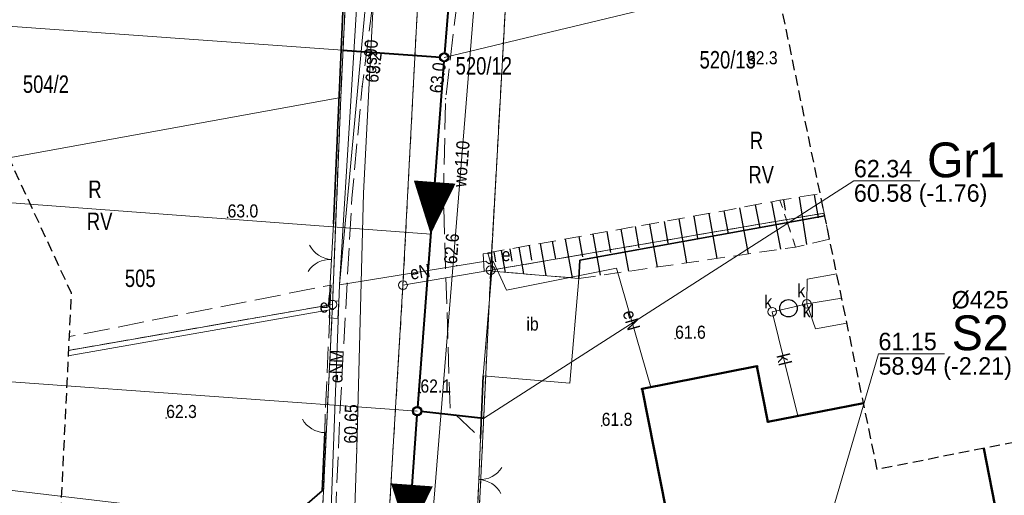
# Model space of a CAD drawing. Header units: metres. Extents: x 6473643 to 6474152, y 5887143 to 5887462.
# Tile 9 of 35: x 6473678 to 6473735, y 5887320 to 5887347. Entities that reach past the tile are written whole.
import ezdxf
from ezdxf.enums import TextEntityAlignment as Align

# ---------------------------------------------------------------- set-up
doc = ezdxf.new("R2010")
doc.units = ezdxf.units.M
doc.header["$MEASUREMENT"] = 0
for name, pattern in [('0.5_0.5', [1, 0.5, -0.5]), ('1.0_0.5', [1.5, 1, -0.5]), ('1.5_0.5', [2, 1.5, -0.5]), ('2', [0.9, 0.6, -0.3]), ('219-500', [0]), ('otob_500', [0]), ('otof_500', [0])]:
    doc.linetypes.add(name, pattern=pattern)
doc.layers.get('0').update_dxf_attribs({"color": 2, "linetype": 'CONTINUOUS', "lineweight": 5})
for name, color, linetype in [('000 Inne (niezydentyfikowane)', 7, 'CONTINUOUS'), ('202-punkt graniczny', 7, 'CONTINUOUS'), ('203-punkt graniczny', 7, 'CONTINUOUS'), ('209-oznaczenie konturu klasyfikacyjnego', 7, 'CONTINUOUS'), ('210-oznaczenie konturu użytku gruntowego', 7, 'CONTINUOUS'), ('211-numer działki ewidencyjnej', 7, 'CONTINUOUS'), ('217-kontur klasyfikacyjny', 7, 'CONTINUOUS'), ('218-kontur użytku gruntowego', 7, 'CONTINUOUS'), ('219-działka ewidencyjna', 7, 'CONTINUOUS'), ('312-budynek ewidencyjny', 7, 'CONTINUOUS'), ('brama', 7, 'CONTINUOUS'), ('furtka', 7, 'CONTINUOUS'), ('inna budowla', 7, 'CONTINUOUS'), ('inna budowla-Atr17', 7, 'CONTINUOUS'), ('jezdnia', 7, 'CONTINUOUS'), ('obszar utwardzony', 7, 'CONTINUOUS'), ('ogrodzenie trwałe', 7, 'CONTINUOUS'), ('osadnik  szambo', 7, 'CONTINUOUS'), ('osadnik  szambo-Atr17', 7, 'CONTINUOUS'), ('pikieta naturalna', 7, 'CONTINUOUS'), ('pikieta naturalna-Atr2', 7, 'CONTINUOUS'), ('przewód elektroenergetyczny podziemny', 7, 'CONTINUOUS'), ('przewód elektroenergetyczny podziemny-Atr1', 7, 'CONTINUOUS'), ('przewód gazowy', 7, 'CONTINUOUS'), ('przewód gazowy-Atr1', 7, 'CONTINUOUS'), ('przewód kanalizacyjny', 7, 'CONTINUOUS'), ('przewód kanalizacyjny-Atr1', 7, 'CONTINUOUS'), ('przewód wodociągowy', 7, 'CONTINUOUS'), ('przewód wodociągowy-Atr1', 7, 'CONTINUOUS'), ('Punkt budynku', 7, 'CONTINUOUS'), ('rzedna', 7, 'CONTINUOUS'), ('rzedna-Atr2', 7, 'CONTINUOUS'), ('SJ_5_Węzły_1', 7, 'CONTINUOUS'), ('skarpa nieumocniona', 7, 'CONTINUOUS'), ('studnia kanalizacyjna', 7, 'CONTINUOUS'), ('studnia kanalizacyjna-Atr17', 7, 'CONTINUOUS'), ('szafa elektroenergetyczna lub kontener', 7, 'CONTINUOUS'), ('szafa elektroenergetyczna lub kontener-Atr17', 7, 'CONTINUOUS'), ('Zakres', 7, 'CONTINUOUS')]:
    doc.layers.add(name, color=color, linetype=linetype)
for name, color, linetype, lineweight in [('SJ_19_Opis_Pz_1', 7, 'CONTINUOUS', 20), ('SJ_26_Teksty', 7, 'CONTINUOUS', 20), ('SJ_28_Linie_odn', 7, 'CONTINUOUS', 20), ('SJ_8_KS_GRAWITA_1', 34, 'CONTINUOUS', 40), ('SJ_8_KS_PRZYŁĄCZA', 40, 'CONTINUOUS', 40)]:
    doc.layers.add(name, color=color, linetype=linetype, lineweight=lineweight)
doc.styles.add('OPISOWY', font='GOTHIC.TTF')
doc.styles.get("Standard").update_dxf_attribs({"font": 'Working1250', "width": 0.75})
doc.linetypes.add('902-500', pattern='A,3.75,0,[1,ksztalty.shx,S=0.5,R=0,X=0,Y=0],3.75', length=7.5)

# ---------------------------------------------------------------- blocks, each defined once
blk = doc.blocks.new('PUNKTBUD')
at = {"color": 0}
blk.add_circle((0, 0), 0.045, dxfattribs=at)
blk = doc.blocks.new('202')
at = {"color": 0, "linetype": 'Continuous', "lineweight": 0}
blk.add_circle((0, 0), 0.25, dxfattribs=at)
blk = doc.blocks.new('203')
at = {"linetype": 'Continuous', "lineweight": 0}
h = blk.add_hatch(color=0, dxfattribs=at)
edge = h.paths.add_edge_path()
edge.add_arc((0, 0), 0.045, 0, 360)
blk = doc.blocks.new('SUKM')
at = {"color": 0, "linetype": 'Continuous'}
blk.add_circle((0, 0), 0.5, dxfattribs=at)
blk = doc.blocks.new('US15')
at = {"color": 0, "linetype": 'Continuous', "lineweight": 13}
blk.add_circle((0, 0), 0.25, dxfattribs=at)
blk = doc.blocks.new('PW01')
at = {"linetype": 'Continuous', "lineweight": 13}
h = blk.add_hatch(color=0, dxfattribs=at)
edge = h.paths.add_edge_path()
edge.add_arc((0, 0), 0.045, 0, 360)
blk = doc.blocks.new('OK02')
at = {"color": 0, "linetype": 'Continuous', "lineweight": 0}
for centre, start, end in [((-1.5, 0), 0, 60), ((1.5, 0), 120, 180)]:
    blk.add_arc(centre, 1.5, start, end, dxfattribs=at)
blk = doc.blocks.new('US18')
at = {"color": 0, "linetype": 'Continuous', "lineweight": 13}
for p, q in [((-0.5, -0.25), (-0.5, 0.25)), ((-0.5, 0.25), (0.5, 0.25)), ((0.5, -0.25), (0.5, 0.25)), ((-0.5, -0.25), (0.5, -0.25))]:
    blk.add_line(p, q, dxfattribs=at)
blk = doc.blocks.new('OK04')
at = {"color": 0, "linetype": 'Continuous', "lineweight": 0}
blk.add_arc((1.5, 0.001), 1.5, 120, 180, dxfattribs=at)

msp = doc.modelspace()

# ---------------------------------------------------------------- linework, layer by layer
at = {"layer": '000 Inne (niezydentyfikowane)', "color": 7, "linetype": 'Continuous', "lineweight": 25}
for p, q in [((6473724, 5887337.4), (6473724.22, 5887336.08)), ((6473722.23, 5887337.12), (6473722.33, 5887336.52)), ((6473723.13, 5887337.26), (6473723.56, 5887334.55))]:
    msp.add_line(p, q, dxfattribs=at)
at = {"layer": '000 Inne (niezydentyfikowane)', "color": 7, "linetype": 'Continuous', "lineweight": 25, "flags": 128}
for points in [[(6473720.61, 5887336.82), (6473720.87, 5887335.48)], [(6473721.54, 5887337), (6473722.06, 5887334.27)], [(6473717.95, 5887336.33), (6473718.41, 5887333.75)], [(6473718.82, 5887336.48), (6473719.06, 5887335.18)], [(6473719.71, 5887336.65), (6473720.21, 5887334.01)], [(6473714.55, 5887335.72), (6473714.99, 5887333.25)], [(6473715.39, 5887335.87), (6473715.61, 5887334.62)], [(6473716.23, 5887336.02), (6473716.68, 5887333.5)], [(6473717.09, 5887336.17), (6473717.31, 5887334.9)], [(6473711.3, 5887335.14), (6473711.72, 5887332.78)], [(6473712.1, 5887335.29), (6473712.31, 5887334.09)], [(6473712.9, 5887335.43), (6473713.34, 5887333.01)], [(6473713.72, 5887335.58), (6473713.94, 5887334.35)], [(6473708.27, 5887334.6), (6473708.6, 5887332.76)], [(6473708.97, 5887334.73), (6473709.15, 5887333.71)], [(6473709.72, 5887334.86), (6473710.12, 5887332.63)], [(6473710.5, 5887335), (6473710.71, 5887333.83)], [(6473705.62, 5887334.13), (6473705.72, 5887333.56)], [(6473706.05, 5887334.21), (6473706.28, 5887332.95)], [(6473706.53, 5887334.29), (6473706.65, 5887333.6)], [(6473707.06, 5887334.39), (6473707.33, 5887332.86)], [(6473707.64, 5887334.49), (6473707.79, 5887333.65)]]:
    msp.add_lwpolyline(points, dxfattribs=at)
at = {"layer": '217-kontur klasyfikacyjny', "color": 3, "linetype": '1.5_0.5', "lineweight": 18, "flags": 128}
for points in [[(6473706.54, 5887352.74), (6473705.44, 5887333.07)], [(6473696.84, 5887342.98), (6473697.23, 5887351.09)], [(6473696.37, 5887331.11), (6473696.84, 5887342.98)], [(6473705.44, 5887333.07), (6473724.57, 5887336.347)], [(6473681.221, 5887328.469), (6473696.37, 5887331.11)]]:
    msp.add_lwpolyline(points, dxfattribs=at)
at = {"layer": '218-kontur użytku gruntowego', "color": 3, "linetype": '0.5_0.5', "lineweight": 18, "flags": 128}
for points in [[(6473706.54, 5887352.74), (6473705.44, 5887333.07)], [(6473705.44, 5887333.07), (6473706.54, 5887352.74)], [(6473701.43, 5887351.82), (6473700.41, 5887332.21)], [(6473700.41, 5887332.21), (6473701.43, 5887351.82)], [(6473696.84, 5887342.98), (6473697.23, 5887351.09)], [(6473697.23, 5887351.09), (6473696.84, 5887342.98)], [(6473696.37, 5887331.11), (6473696.84, 5887342.98)], [(6473696.84, 5887342.98), (6473696.37, 5887331.11)], [(6473724.57, 5887336.347), (6473705.44, 5887333.07)], [(6473705.44, 5887333.07), (6473724.57, 5887336.347)], [(6473705.44, 5887333.07), (6473704.33, 5887309.65)], [(6473704.33, 5887309.65), (6473705.44, 5887333.07)], [(6473700.41, 5887332.21), (6473698.5, 5887300.58)], [(6473698.5, 5887300.58), (6473700.41, 5887332.21)], [(6473681.221, 5887328.469), (6473696.37, 5887331.11)], [(6473696.37, 5887331.11), (6473681.221, 5887328.469)], [(6473695.31, 5887309.26), (6473696.37, 5887331.11)], [(6473696.37, 5887331.11), (6473695.31, 5887309.26)]]:
    msp.add_lwpolyline(points, dxfattribs=at)
at = {"layer": '219-działka ewidencyjna', "color": 7, "linetype": '219-500', "lineweight": 18, "flags": 128}
for points in [[(6473706.54, 5887352.74), (6473705.44, 5887333.07)], [(6473701.43, 5887351.82), (6473700.41, 5887332.21)], [(6473696.84, 5887342.98), (6473697.23, 5887351.09)], [(6473677.798, 5887339.52), (6473696.84, 5887342.98)], [(6473696.37, 5887331.11), (6473696.84, 5887342.98)], [(6473705.44, 5887333.07), (6473724.57, 5887336.347)], [(6473700.41, 5887332.21), (6473705.44, 5887333.07)], [(6473705.44, 5887333.07), (6473704.33, 5887309.65)], [(6473700.41, 5887332.21), (6473698.5, 5887300.58)], [(6473696.37, 5887331.11), (6473681.221, 5887328.469)], [(6473695.31, 5887309.26), (6473696.37, 5887331.11)]]:
    msp.add_lwpolyline(points, dxfattribs=at)
at = {"layer": '312-budynek ewidencyjny', "color": 7, "linetype": 'Continuous', "lineweight": 50, "flags": 128}
for points in [[(6473714.13, 5887326.26), (6473720.71, 5887327.56)], [(6473720.71, 5887327.56), (6473721.34, 5887324.37)], [(6473715.51, 5887319.3), (6473714.13, 5887326.26)], [(6473721.34, 5887324.37), (6473726.823, 5887325.45)], [(6473733.72, 5887322.848), (6473734.51, 5887318.83)]]:
    msp.add_lwpolyline(points, dxfattribs=at)
at = {"layer": 'brama', "color": 7, "linetype": 'otob_500', "lineweight": 18, "flags": 128}
for points in [[(6473696.2, 5887331.64), (6473696.42, 5887335.73)], [(6473704.86, 5887323.42), (6473704.66, 5887318.69)]]:
    msp.add_lwpolyline(points, dxfattribs=at)
at = {"layer": 'furtka', "color": 7, "linetype": 'otof_500', "lineweight": 18, "flags": 128}
msp.add_lwpolyline([(6473695.93, 5887323.75), (6473695.95, 5887324.82)], dxfattribs=at)
at = {"layer": 'inna budowla', "color": 7, "linetype": 'Continuous', "lineweight": 18, "flags": 128}
msp.add_lwpolyline([(6473705.51, 5887333.02), (6473710.49, 5887332.6), (6473709.98, 5887326.59), (6473705, 5887327.01)], close=True, dxfattribs=at)
msp.add_lwpolyline([(6473705.51, 5887333.02), (6473710.49, 5887332.6), (6473709.98, 5887326.59), (6473705, 5887327.01)], close=True, dxfattribs=at)
at = {"layer": 'jezdnia', "color": 7, "linetype": '1.5_0.5', "lineweight": 18, "flags": 128}
for points in [[(6473701.75, 5887307.93), (6473702.65, 5887318.66), (6473704.66, 5887318.69), (6473704.86, 5887323.42), (6473703.11, 5887325.07), (6473702.73, 5887337.25), (6473702.85, 5887342.91), (6473704.94, 5887360.45), (6473706.27, 5887371.52), (6473709.65, 5887390.23), (6473710.15, 5887398.15), (6473710.829, 5887402.409)], [(6473705.628, 5887401.814), (6473705.19, 5887398.78), (6473703.53, 5887388.52), (6473702.04, 5887375.75), (6473700.3, 5887360.92), (6473698.07, 5887343.62), (6473697.48, 5887337.2), (6473696.79, 5887324.84), (6473696.5, 5887318.02), (6473693.41, 5887315.22), (6473689.01, 5887313.7), (6473689.85, 5887308.34), (6473692.91, 5887308.83), (6473695.27, 5887308.38), (6473696.27, 5887308.7), (6473696.77, 5887308.02), (6473696.58, 5887306.42), (6473701.75, 5887307.93)]]:
    msp.add_lwpolyline(points, dxfattribs=at)
at = {"layer": 'obszar utwardzony', "color": 7, "linetype": '1.5_0.5', "lineweight": 18, "flags": 128}
msp.add_lwpolyline([(6473680.153, 5887306.693), (6473689.85, 5887308.34), (6473689.01, 5887313.7), (6473688.77, 5887314.35), (6473695.78, 5887320.41), (6473695.93, 5887323.75), (6473695.95, 5887324.82), (6473696.29, 5887332.22), (6473681.259, 5887329.259)], dxfattribs=at)
at = {"layer": 'ogrodzenie trwałe', "color": 7, "linetype": '902-500', "lineweight": 35, "flags": 128}
for points in [[(6473697.09, 5887350.97), (6473696.42, 5887335.73)], [(6473724.603, 5887336.187), (6473710.55, 5887333.65)], [(6473710.49, 5887332.6), (6473710.55, 5887333.65)], [(6473696.2, 5887331.64), (6473696.16, 5887331.11)], [(6473704.86, 5887323.42), (6473705, 5887327.01)], [(6473695.93, 5887323.75), (6473695.78, 5887320.41), (6473688.77, 5887314.35), (6473689.01, 5887313.7)]]:
    msp.add_lwpolyline(points, dxfattribs=at)
at = {"layer": 'przewód elektroenergetyczny podziemny', "color": 1, "linetype": 'Continuous', "lineweight": 18, "flags": 128}
for points in [[(6473696.77, 5887332.23), (6473698.1, 5887353.98), (6473700.44, 5887373.06), (6473702.32, 5887385.33), (6473703.5, 5887395.46), (6473703.74, 5887397.57), (6473704.416, 5887401.675)], [(6473692.37, 5887232.09), (6473693.81, 5887257.87), (6473695.18, 5887289.67), (6473696.77, 5887332.23), (6473699.89, 5887365.8), (6473701.01, 5887374.05)], [(6473705.34, 5887333.44), (6473705.16, 5887333.59), (6473696.77, 5887332.23)], [(6473705.34, 5887333.44), (6473705.58, 5887333.6), (6473706.35, 5887331.92), (6473712.66, 5887333.19), (6473714.62, 5887326.36)], [(6473696.45, 5887330.82), (6473696.32, 5887330.82), (6473681.205, 5887328.153)]]:
    msp.add_lwpolyline(points, dxfattribs=at)
at = {"layer": 'przewód gazowy', "color": 40, "linetype": 'Continuous', "lineweight": 18, "flags": 128}
msp.add_lwpolyline([(6473698.16, 5887306.12), (6473698.15, 5887308.87), (6473697.33, 5887309.99), (6473697.76, 5887322.83), (6473698.15, 5887337.49), (6473698.93, 5887352.76), (6473700.28, 5887363.03), (6473701.17, 5887371.18), (6473703.87, 5887390), (6473704.56, 5887394.49)], dxfattribs=at)
at = {"layer": 'przewód kanalizacyjny', "color": 34, "linetype": 'Continuous', "lineweight": 18, "flags": 128}
for points in [[(6473723.57, 5887331.14), (6473723.59, 5887332.55), (6473725.292, 5887332.858)], [(6473722.52, 5887330.89), (6473723.57, 5887331.14), (6473725.578, 5887331.471)], [(6473722.52, 5887330.89), (6473721.59, 5887330.69), (6473723.06, 5887324.71)], [(6473723.57, 5887331.14), (6473724.08, 5887329.71), (6473725.877, 5887330.025)]]:
    msp.add_lwpolyline(points, dxfattribs=at)
at = {"layer": 'przewód wodociągowy', "color": 5, "linetype": 'Continuous', "lineweight": 18, "flags": 128}
msp.add_lwpolyline([(6473705.55, 5887361.32), (6473701.01, 5887305.36), (6473696.96, 5887305.48), (6473696.94, 5887305.01), (6473696.62, 5887295.69), (6473696.81, 5887292.04), (6473696.76, 5887291.91)], dxfattribs=at)
at = {"layer": 'SJ_26_Teksty'}
for p, q in [((6473702.001, 5887335.138), (6473673.48, 5887337.264)), ((6473700.704, 5887317.759), (6473664.567, 5887322.023))]:
    msp.add_line(p, q, dxfattribs=at)
at = {"layer": 'SJ_28_Linie_odn'}
for points in [[(6473702.775, 5887345.288), (6473727.084, 5887351.124), (6473730.864, 5887351.124)], [(6473696.95, 5887345.697), (6473673.211, 5887347.399), (6473669.431, 5887347.399)], [(6473705.024, 5887324.561), (6473726.272, 5887338.202), (6473730.052, 5887338.202)], [(6473719.683, 5887300.925), (6473727.682, 5887328.28), (6473731.462, 5887328.28)], [(6473701.226, 5887324.988), (6473677.936, 5887326.657), (6473674.156, 5887326.657)]]:
    msp.add_lwpolyline(points, dxfattribs=at)
at = {"layer": 'SJ_5_Węzły_1'}
for centre, radius in [((6473702.775, 5887345.288), 0.266), ((6473702.775, 5887345.288), 0.212), ((6473701.226, 5887324.988), 0.266), ((6473701.226, 5887324.988), 0.212)]:
    msp.add_circle(centre, radius, dxfattribs=at)
at = {"layer": 'SJ_8_KS_GRAWITA_1'}
for p, q in [((6473704.298, 5887364.403), (6473702.792, 5887345.5)), ((6473702.759, 5887345.076), (6473701.242, 5887325.2)), ((6473701.211, 5887324.776), (6473700.197, 5887310.743))]:
    msp.add_line(p, q, dxfattribs=at)
for points in [[(6473702.001, 5887335.138, 0, 2.4, 0), (6473702.229, 5887338.129, 0, 2.4, 0)], [(6473700.704, 5887317.759, 0, 2.4, 0), (6473700.92, 5887320.752, 0, 2.4, 0)]]:
    msp.add_lwpolyline(points, format="xyseb", dxfattribs=at)
at = {"layer": 'SJ_8_KS_PRZYŁĄCZA'}
for p, q in [((6473696.95, 5887345.697), (6473702.563, 5887345.303)), ((6473705.024, 5887324.561), (6473701.437, 5887324.964))]:
    msp.add_line(p, q, dxfattribs=at)
at = {"layer": 'skarpa nieumocniona', "color": 7, "linetype": '1.0_0.5', "lineweight": 18, "flags": 128}
for points in [[(6473724.88, 5887334.86), (6473722.93, 5887334.4), (6473722.03, 5887337.09), (6473724.34, 5887337.46)], [(6473724.88, 5887334.86), (6473722.93, 5887334.4), (6473722.03, 5887337.09), (6473724.34, 5887337.46)], [(6473705.27, 5887334.07), (6473705.58, 5887333.01), (6473710.49, 5887332.6), (6473722.93, 5887334.4), (6473722.03, 5887337.09), (6473719.14, 5887336.54)], [(6473705.27, 5887334.07), (6473705.58, 5887333.01), (6473710.49, 5887332.6), (6473722.93, 5887334.4), (6473722.03, 5887337.09), (6473719.14, 5887336.54)]]:
    msp.add_lwpolyline(points, close=True, dxfattribs=at)
at = {"layer": 'Zakres', "color": 5, "linetype": '2', "lineweight": 25, "flags": 128}
for points in [[(6473676.81, 5887213.41), (6473667.74, 5887202.78), (6473659.01, 5887210.45), (6473646.22, 5887197.22), (6473711.04, 5887142.9), (6473724.09, 5887158.77), (6473713.27, 5887167.89), (6473715.19, 5887174.47), (6473715.74, 5887184.78), (6473715.02, 5887190.22), (6473713.69, 5887194.31), (6473713.69, 5887194.33), (6473711.51, 5887200.99), (6473711.05, 5887203.97), (6473710.6, 5887215.32), (6473712.4, 5887257.5), (6473712.5, 5887259.36), (6473715.25, 5887262.64), (6473716.97, 5887268.72), (6473717.54, 5887277.85), (6473718.7, 5887278.96), (6473734.03, 5887282.03), (6473761.49, 5887287.53), (6473786, 5887292.44), (6473816.32, 5887298.52), (6473820.72, 5887299.06), (6473856.75, 5887303.47), (6473865.02, 5887304.48), (6473879.04, 5887305.39), (6473905.86, 5887307.1), (6473929.16, 5887308.6), (6473952.76, 5887310.13), (6474012.11, 5887313.94), (6474012.19, 5887313.95), (6474034, 5887315.47), (6474034.15, 5887315.48), (6474067.2, 5887318.1), (6474070.83, 5887312.27), (6474109.78, 5887315.84), (6474119.74, 5887323.71), (6474125.77, 5887325.76), (6474130.41, 5887330.13), (6474132.82, 5887336.03), (6474132.55, 5887342.4), (6474129.75, 5887353.12), (6474127.58, 5887357.86), (6474123.91, 5887361.57), (6474119.19, 5887363.8), (6474113.99, 5887364.28), (6474112.58, 5887364.16), (6474098.55, 5887363.03), (6474089.61, 5887362.31), (6474048.91, 5887359.22), (6474048.87, 5887359.21), (6474015.96, 5887356.62), (6474003.54, 5887355.64), (6473983.11, 5887354.1), (6473951.21, 5887351.69), (6473913.79, 5887348.86), (6473912.21, 5887362.74), (6473912.21, 5887362.79), (6473909.47, 5887386.25), (6473908.51, 5887394.39), (6473921.49, 5887396.5), (6473947.61, 5887400.73), (6473971.66, 5887401.95), (6473989.34, 5887403.75), (6473994.99, 5887406.17), (6473999.9, 5887409.71), (6474003.01, 5887414.9), (6474003.81, 5887420.89), (6474002.18, 5887426.72), (6473998.38, 5887431.43), (6473993.03, 5887434.25), (6473960.42, 5887443.72), (6473954.98, 5887444.27), (6473941.62, 5887443.14), (6473941.16, 5887443.09), (6473938.74, 5887442.81), (6473932.71, 5887440.75), (6473928.97, 5887437.22), (6473827.76, 5887420.81), (6473827.74, 5887420.8), (6473818.01, 5887419.22), (6473821.59, 5887430.98), (6473827.8, 5887454.06), (6473804.74, 5887461.63), (6473793.55, 5887426.22), (6473796.12, 5887415.68), (6473722.82, 5887403.78), (6473688.63, 5887399.87), (6473687.59, 5887392.13), (6473687.54, 5887391.78), (6473687.03, 5887387.21), (6473674.53, 5887374.58), (6473675.94, 5887343.54), (6473681.38, 5887331.77), (6473680.33, 5887310.02), (6473679.31, 5887290.85), (6473677.82, 5887267.61), (6473677.79, 5887266.94), (6473677.55, 5887254.53), (6473677.46, 5887250.52), (6473677.46, 5887250.48), (6473677.12, 5887232.81), (6473677.12, 5887232.77), (6473676.91, 5887220.36), (6473676.91, 5887220.34), (6473676.81, 5887213.91)], [(6473727.61, 5887321.64), (6473721.48, 5887351.3), (6473723.03, 5887362.61), (6473724.52, 5887364.55), (6473735.35, 5887366.3), (6473764.96, 5887371.1), (6473794.08, 5887375.83), (6473823.72, 5887380.63), (6473853.3, 5887385.43), (6473869.98, 5887388.14), (6473870.76, 5887381.43), (6473870.76, 5887381.41), (6473873.46, 5887358.42), (6473874.87, 5887345.92), (6473862.08, 5887344.95), (6473861.22, 5887344.86), (6473829.79, 5887340.64), (6473810.72, 5887338.08), (6473809.82, 5887337.93), (6473800.99, 5887336.19), (6473800.97, 5887336.18), (6473772.01, 5887330.44), (6473742.58, 5887324.6)]]:
    msp.add_lwpolyline(points, close=True, dxfattribs=at)

# ---------------------------------------------------------------- block references
at = {"layer": '202-punkt graniczny', "color": 7, "linetype": 'Continuous', "lineweight": 18}
for p in [(6473705.44, 5887333.07), (6473700.41, 5887332.21), (6473696.37, 5887331.11)]:
    msp.add_blockref('202', p, dxfattribs=at)
at = {"layer": '203-punkt graniczny', "color": 7, "linetype": 'Continuous', "lineweight": 18}
msp.add_blockref('203', (6473696.84, 5887342.98), dxfattribs=at)
at = {"layer": 'brama', "color": 7, "linetype": 'Continuous', "lineweight": 18}
for p, rotation in [((6473696.31, 5887333.685), 86.921), ((6473704.76, 5887321.055), 267.579)]:
    msp.add_blockref('OK02', p, dxfattribs=dict(at, rotation=rotation))
at = {"layer": 'furtka', "color": 7, "linetype": 'Continuous', "lineweight": 18, "rotation": 88.92900000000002}
msp.add_blockref('OK04', (6473695.93, 5887323.75), dxfattribs=at)
at = {"layer": 'osadnik  szambo', "color": 34, "linetype": 'Continuous', "lineweight": 18}
msp.add_blockref('SUKM', (6473722.52, 5887330.89), dxfattribs=at)
at = {"layer": 'pikieta naturalna', "color": 7, "linetype": 'Continuous', "lineweight": 13}
for p in [(6473720.14, 5887344.89), (6473698.07, 5887343.62), (6473698.07, 5887343.62), (6473702.85, 5887342.91), (6473702.85, 5887342.91), (6473690.35, 5887336.1), (6473703.49, 5887333.33), (6473716.02, 5887329.14), (6473701.41, 5887326.05), (6473686.83, 5887324.59), (6473711.81, 5887324.14)]:
    msp.add_blockref('PW01', p, dxfattribs=at)
at = {"layer": 'Punkt budynku', "color": 5, "linetype": 'Continuous', "lineweight": 18}
for p in [(6473720.71, 5887327.56), (6473714.13, 5887326.26), (6473721.34, 5887324.37)]:
    msp.add_blockref('PUNKTBUD', p, dxfattribs=at)
at = {"layer": 'rzedna', "color": 7, "linetype": 'Continuous', "lineweight": 18}
msp.add_blockref('PW01', (6473697.76, 5887322.83), dxfattribs=at)
at = {"layer": 'studnia kanalizacyjna', "color": 34, "linetype": 'Continuous', "lineweight": 18}
for p in [(6473723.57, 5887331.14), (6473721.59, 5887330.69)]:
    msp.add_blockref('US15', p, dxfattribs=at)
at = {"layer": 'szafa elektroenergetyczna lub kontener', "color": 1, "linetype": 'Continuous', "lineweight": 18}
for p, rotation in [((6473705.29, 5887333.53), 273.503), ((6473696.45, 5887330.82), 86.542)]:
    msp.add_blockref('US18', p, dxfattribs=dict(at, rotation=rotation))

# ---------------------------------------------------------------- texts
at = {"layer": '209-oznaczenie konturu klasyfikacyjnego', "color": 3, "linetype": 'Continuous', "lineweight": 18, "width": 0.79}
for p in [(6473720.22, 5887338.06), (6473682.28, 5887335.38)]:
    msp.add_text('RV', height=1, dxfattribs=at).set_placement(p)
at = {"layer": '210-oznaczenie konturu użytku gruntowego', "color": 3, "linetype": 'Continuous', "lineweight": 18, "width": 0.79}
for p in [(6473720.31, 5887340.02), (6473682.36, 5887337.22)]:
    msp.add_text('R', height=1, dxfattribs=at).set_placement(p)
at = {"layer": '211-numer działki ewidencyjnej', "color": 7, "linetype": 'Continuous', "lineweight": 18, "width": 0.79}
for s, p in [('520/12', (6473703.43, 5887344.3)), ('520/13', (6473717.42, 5887344.65)), ('504/2', (6473678.61, 5887343.25)), ('505', (6473684.46, 5887332.11))]:
    msp.add_text(s, height=1, dxfattribs=at).set_placement(p)
at = {"layer": 'inna budowla-Atr17', "color": 7, "width": 0.9}
msp.add_text('ib', height=0.75, dxfattribs=at).set_placement((6473707.49, 5887329.61))
msp.add_text('ib', height=0.75, dxfattribs=at).set_placement((6473707.49, 5887329.61))
at = {"layer": 'osadnik  szambo-Atr17', "color": 34, "width": 0.9}
msp.add_text('kl', height=0.75, dxfattribs=at).set_placement((6473723.34, 5887330.36))
at = {"layer": 'pikieta naturalna-Atr2', "color": 7, "width": 0.9}
for s, rotation, p in [('63.2', 82.655, (6473698.98, 5887343.8)), ('63.2', 82.655, (6473698.98, 5887343.8)), ('63.0', 83.205, (6473702.67, 5887343.2)), ('63.0', 83.205, (6473702.67, 5887343.2)), ('62.6', 85.634, (6473703.5, 5887333.4))]:
    msp.add_text(s, height=0.75, rotation=rotation, dxfattribs=at).set_placement(p)
for s, p in [('62.3', (6473720.14, 5887344.89)), ('63.0', (6473690.35, 5887336.1)), ('61.6', (6473716.02, 5887329.14)), ('62.1', (6473701.41, 5887326.05)), ('62.3', (6473686.83, 5887324.59)), ('61.8', (6473711.81, 5887324.14))]:
    msp.add_text(s, height=0.75, dxfattribs=at).set_placement(p)
at = {"layer": 'przewód elektroenergetyczny podziemny-Atr1', "color": 1, "width": 0.9}
for s, rotation, p in [('eN', 9.207, (6473700.82, 5887332.89)), ('eN', 286.011, (6473713.36, 5887330.76)), ('eNM', 87.86, (6473696.56, 5887326.6))]:
    msp.add_text(s, height=0.75, rotation=rotation, dxfattribs=at).set_placement(p, align=Align.MIDDLE_LEFT)
at = {"layer": 'przewód gazowy-Atr1', "color": 40, "width": 0.9}
msp.add_text('gs90', height=0.75, rotation=87.076, dxfattribs=at).set_placement((6473698.5, 5887344.35), align=Align.MIDDLE_LEFT)
at = {"layer": 'przewód kanalizacyjny-Atr1', "color": 34, "width": 0.9}
msp.add_text('kl', height=0.75, rotation=283.81, dxfattribs=at).set_placement((6473722.19, 5887328.27), align=Align.MIDDLE_LEFT)
at = {"layer": 'przewód wodociągowy-Atr1', "color": 5, "width": 0.9}
msp.add_text('wo110', height=0.75, rotation=85.362, dxfattribs=at).set_placement((6473703.65, 5887337.85), align=Align.MIDDLE_LEFT)
at = {"layer": 'rzedna-Atr2', "color": 7, "width": 0.9}
msp.add_text('60.65', height=0.75, rotation=88.476, dxfattribs=at).set_placement((6473697.77, 5887323.11))
at = {"layer": 'SJ_19_Opis_Pz_1', "style": 'OPISOWY'}
for s, height, p in [('Gr1', 2, (6473730.472, 5887338.402)), ('%%C425', 1, (6473731.882, 5887330.879)), ('S2', 2, (6473731.882, 5887328.48))]:
    msp.add_text(s, height=height, dxfattribs=at).set_placement(p)
at = {"layer": 'SJ_26_Teksty', "style": 'OPISOWY'}
for s, p in [('62.34', (6473726.272, 5887338.402)), ('60.58 (-1.76)', (6473726.272, 5887337.002)), ('61.15', (6473727.682, 5887328.48)), ('58.94 (-2.21)', (6473727.682, 5887327.079))]:
    msp.add_text(s, height=1, dxfattribs=at).set_placement(p)
at = {"layer": 'studnia kanalizacyjna-Atr17', "color": 34, "width": 0.9}
for p in [(6473723.03, 5887331.52), (6473721.13, 5887330.88)]:
    msp.add_text('k', height=0.75, dxfattribs=at).set_placement(p)
at = {"layer": 'szafa elektroenergetyczna lub kontener-Atr17', "color": 1, "width": 0.9}
for p in [(6473706.07, 5887333.59), (6473695.63, 5887330.64)]:
    msp.add_text('e', height=0.75, dxfattribs=at).set_placement(p)

doc.saveas('drawing.dxf')
